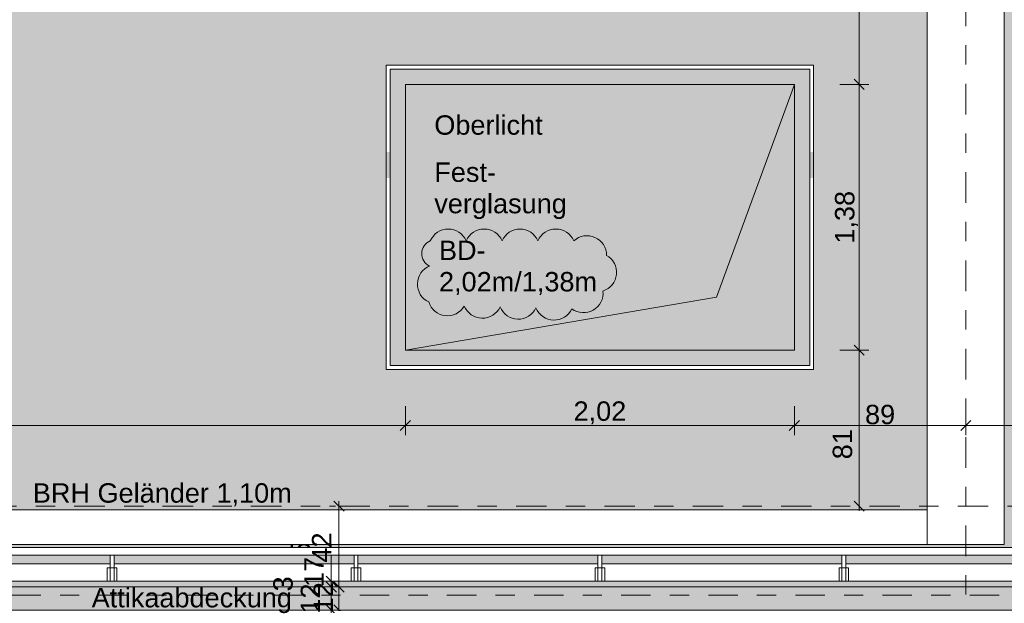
# Model space of a CAD drawing. Header units: metres. Extents: x -180 to 4, y -47 to 4.
# Tile 107 of 256: x -142.33 to -137.22, y -12.2 to -9.17. Entities that reach past the tile are written whole.
import ezdxf

# ---------------------------------------------------------------- set-up
doc = ezdxf.new("R2010")
doc.units = ezdxf.units.M
doc.header["$LTSCALE"] = 0.05
doc.header["$PDMODE"] = 1
doc.header["$PDSIZE"] = -2
for name, pattern in [('ISO-02 Strichlinie', [3.81, 3.048, -0.762]), ('ISO-10 Strichpunktlinie', [4.699, 3.048, -0.762, 0.127, -0.762]), ('Linienart-34', [4.233, 2.116, -2.117]), ('Linienart-53', [5.291531, 3.175, -1.058062, 0.352704, -0.705764])]:
    doc.linetypes.add(name, pattern=pattern)
doc.layers.get('0').update_dxf_attribs({"lineweight": 25})
for name, color, linetype, lineweight, true_color in [('30 -35 Decken- 11 Bodendurchbruch', 7, 'Continuous', 15, 0x599559), ('30 -36 Dächer- 3 Dachbeläge', 7, 'Continuous', 15, 0x9999ff), ('30 -36 Dächer- 4 Dachbekleidungen', 7, 'Continuous', 9, 0xccccff), ('70 -72 Beschriftung- 1 Beschriftung allgemein', 7, 'Continuous', 9, 0xff6633), ('70 -72 Beschriftung- 7 Detailverweise Linie', 7, 'Continuous', 9, 0x00dd00), ('70 -76 Bemaßung- 2 Allgemein', 7, 'Continuous', 5, 0x6666cc), ('70 -77 Revision- 2 Wolken', 7, 'Continuous', 18, 0x944cff), ('CW-Unsichtbar', 7, 'Continuous', 9, 0x599559)]:
    doc.layers.add(name, color=color, linetype=linetype, lineweight=lineweight, true_color=true_color)
for name, color, linetype, lineweight in [('40 -43 Lüftungsanlagen - Entrauchung', 7, 'Continuous', 9), ('60- 61 allgemeine Ausstattung- 4 Terrassen', 7, 'Continuous', 9), ('70 -71 Achsen- 1 Gebäudeachsen', 7, 'Linienart-53', 18), ('70 -72 Beschriftung-14 Schatten', 7, 'Continuous', 5), ('70 -73 Bauteildarst.- 2 verdeckt 0.15', 7, 'Linienart-34', 15), ('Keine', 7, 'Continuous', 9)]:
    doc.layers.add(name, color=color, linetype=linetype, lineweight=lineweight)
doc.styles.add('Arial', font='arial.ttf')
doc.dimstyles.new('k+k_klein', dxfattribs={"dimtxt": 0.075516, "dimasz": 0.05302, "dimexe": 0.05, "dimexo": 0.15, "dimgap": 0.005, "dimtad": 1, "dimdec": 3, "dimtxsty": 'Arial', "dimblk": 'VW_SLASH-2', "dimblk1": 'VW_SLASH-2', "dimblk2": 'VW_SLASH-2', "dimcen": 0, "dimdle": 0.025, "dimadec": 3, "dimazin": 0, "dimtfac": 0.75, "dimtdec": 3, "dimtix": 1, "dimtmove": 0, "dimatfit": 0, "dimldrblk": 'VW_FILLEDARROW', "dimfxl": 0.1, "dimfxlon": 1, "dimfrac": 2, "dimtolj": 1, "dimarcsym": 0})

# ---------------------------------------------------------------- blocks, each defined once
blk = doc.blocks.new('Gruppe-391')
at = {"color": 255, "linetype": 'Continuous', "lineweight": 9}
blk.add_wipeout([(-140.431, -9.407), (-138.211, -9.407), (-138.211, -10.987), (-140.431, -10.987)], dxfattribs=at).dxf.layer = '40 -43 Lüftungsanlagen - Entrauchung'
at = {"layer": '40 -43 Lüftungsanlagen - Entrauchung', "linetype": 'Continuous', "lineweight": 0}
blk.add_hatch(color=254, dxfattribs=at).paths.add_polyline_path([(-140.411, -9.427), (-138.231, -9.427), (-138.231, -10.967), (-140.411, -10.967)])
at = {"layer": '40 -43 Lüftungsanlagen - Entrauchung', "color": 7, "linetype": 'Continuous', "lineweight": 9, "flags": 128}
blk.add_lwpolyline([(-140.431, -9.407), (-138.211, -9.407), (-138.211, -10.987), (-140.431, -10.987)], close=True, dxfattribs=at)
at = {"layer": '40 -43 Lüftungsanlagen - Entrauchung', "color": 252, "true_color": 0x888888, "flags": 128}
blk.add_lwpolyline([(-140.411, -9.427), (-138.231, -9.427), (-138.231, -10.967), (-140.411, -10.967)], close=True, dxfattribs=at)
at = {"layer": '70 -73 Bauteildarst.- 2 verdeckt 0.15', "flags": 128}
blk.add_lwpolyline([(-140.331, -9.507), (-138.311, -9.507), (-138.311, -10.887), (-140.331, -10.887)], close=True, dxfattribs=at)
at = {"layer": '70 -72 Beschriftung- 1 Beschriftung allgemein', "insert": (-140.181, -9.6675), "char_height": 0.10069, "attachment_point": 1, "rotation": 359.9947, "line_spacing_factor": 0.970891, "style": 'Arial'}
blk.add_mtext('Oberlicht', dxfattribs=at)
at = {"layer": '70 -72 Beschriftung- 1 Beschriftung allgemein', "insert": (-140.181, -9.9125), "char_height": 0.10069, "attachment_point": 1, "line_spacing_factor": 0.970891, "style": 'Arial'}
blk.add_mtext('Fest-\\Pverglasung', dxfattribs=at)
blk = doc.blocks.new('Gruppe-936')
at = {"layer": '70 -72 Beschriftung- 1 Beschriftung allgemein', "insert": (-142.2659, -11.5784), "char_height": 0.100689, "attachment_point": 1, "line_spacing_factor": 0.970891, "style": 'Arial'}
blk.add_mtext('BRH Geländer 1,10m', dxfattribs=at)
blk = doc.blocks.new('VW_SLASH-2')
at = {"color": 0, "linetype": 'ByBlock', "lineweight": -2, "transparency": 16777216}
blk.add_line((0.472, 0), (-1, 0), dxfattribs=at)
at = {"color": 0, "lineweight": 5, "transparency": 16777216, "flags": 128}
blk.add_lwpolyline([(0.5, 0.5), (-0.5, -0.5)], dxfattribs=at)
blk = doc.blocks.new('*D1079')
at = {"layer": '70 -76 Bemaßung- 2 Allgemein', "color": 0, "lineweight": -2}
for p, q in [((-140.7162, -11.859), (-140.7162, -11.806)), ((-140.6162, -11.912), (-140.7662, -11.912)), ((-140.7162, -12.087), (-140.7162, -11.912)), ((-140.6162, -12.087), (-140.7662, -12.087)), ((-140.7162, -12.1401), (-140.7162, -12.1931))]:
    blk.add_line(p, q, dxfattribs=at)
at = {"layer": 'Defpoints', "color": 0}
for p in [(-140.7162, -11.912), (-140.1636, -11.912), (-140.142, -12.087)]:
    blk.add_point(p, dxfattribs=at)
at = {"layer": '70 -76 Bemaßung- 2 Allgemein', "color": 0, "lineweight": -2, "xscale": 0.05302001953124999, "yscale": 0.05302001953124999, "zscale": 0.05302001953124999}
for p, rotation in [((-140.7162, -11.912), 270), ((-140.7162, -12.087), 90)]:
    blk.add_blockref('VW_SLASH-2', p, dxfattribs=dict(at, rotation=rotation))
at = {"layer": '70 -76 Bemaßung- 2 Allgemein', "color": 0, "insert": (-140.841, -11.9995), "char_height": 0.100689, "attachment_point": 5, "rotation": 90, "style": 'Arial'}
blk.add_mtext('\\A1;17\\S5^ ;', dxfattribs=at)
blk = doc.blocks.new('VW_FILLEDARROW')
at = {"linetype": 'Continuous', "lineweight": 0, "transparency": 16777216}
blk.add_hatch(color=0, dxfattribs=at).paths.add_polyline_path([(-2.829, 0.758), (0, 0), (-2.829, -0.758)])
at = {"color": 0, "lineweight": 5, "transparency": 16777216, "flags": 128}
blk.add_lwpolyline([(-2.829, 0.758), (0, 0), (-2.829, -0.758)], close=True, dxfattribs=at)
blk = doc.blocks.new('*D1080')
at = {"layer": '70 -76 Bemaßung- 2 Allgemein', "color": 0, "lineweight": -2}
for p, q in [((-140.7162, -12.064), (-140.7162, -12.1401)), ((-140.6162, -12.087), (-140.7662, -12.087)), ((-140.6162, -12.117), (-140.7662, -12.117))]:
    blk.add_line(p, q, dxfattribs=at)
at = {"layer": 'Defpoints', "color": 0}
for p in [(-140.7162, -12.087), (-140.2521, -12.117), (-140.142, -12.087)]:
    blk.add_point(p, dxfattribs=at)
at = {"layer": '70 -76 Bemaßung- 2 Allgemein', "color": 0, "lineweight": -2, "xscale": 0.05302001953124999, "yscale": 0.05302001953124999, "zscale": 0.05302001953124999}
for p, rotation in [((-140.7162, -12.087), 90), ((-140.7162, -12.117), 270)]:
    blk.add_blockref('VW_SLASH-2', p, dxfattribs=dict(at, rotation=rotation))
at = {"layer": '70 -76 Bemaßung- 2 Allgemein', "color": 0, "insert": (-140.9661, -12.101), "char_height": 0.10069, "attachment_point": 5, "rotation": 90, "style": 'Arial'}
blk.add_mtext('\\A1;3', dxfattribs=at)
blk = doc.blocks.new('*D1081')
at = {"layer": '70 -76 Bemaßung- 2 Allgemein', "color": 0, "lineweight": -2}
for p, q in [((-140.7162, -12.064), (-140.7162, -12.011)), ((-140.6162, -12.117), (-140.7662, -12.117)), ((-140.7162, -12.237), (-140.7162, -12.117)), ((-140.6162, -12.237), (-140.7662, -12.237)), ((-140.7162, -12.2901), (-140.7162, -12.3431))]:
    blk.add_line(p, q, dxfattribs=at)
at = {"layer": 'Defpoints', "color": 0}
for p in [(-140.7162, -12.117), (-140.2521, -12.117), (-140.2114, -12.237)]:
    blk.add_point(p, dxfattribs=at)
at = {"layer": '70 -76 Bemaßung- 2 Allgemein', "color": 0, "lineweight": -2, "xscale": 0.05302001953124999, "yscale": 0.05302001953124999, "zscale": 0.05302001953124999}
for p, rotation in [((-140.7162, -12.117), 270), ((-140.7162, -12.237), 90)]:
    blk.add_blockref('VW_SLASH-2', p, dxfattribs=dict(at, rotation=rotation))
at = {"layer": '70 -76 Bemaßung- 2 Allgemein', "color": 0, "insert": (-140.8242, -12.177), "char_height": 0.10069, "attachment_point": 5, "rotation": 90, "style": 'Arial'}
blk.add_mtext('\\A1;12', dxfattribs=at)
blk = doc.blocks.new('Gruppe-1186')
at = {"color": 255}
blk.add_wipeout([(-141.8443, -12.017), (-141.8443, -12.087), (-141.8643, -12.087), (-141.8643, -12.017)], dxfattribs=at).dxf.layer = '30 -36 Dächer- 4 Dachbekleidungen'
at = {"layer": '30 -36 Dächer- 4 Dachbekleidungen', "flags": 128}
for points in [[(-141.8643, -12.017), (-141.8793, -12.017), (-141.8793, -12.087), (-141.8643, -12.087)], [(-141.8443, -12.017), (-141.8443, -12.087), (-141.8643, -12.087), (-141.8643, -12.017)], [(-141.8443, -12.017), (-141.8293, -12.017), (-141.8293, -12.087), (-141.8443, -12.087)]]:
    blk.add_lwpolyline(points, dxfattribs=at)
at = {"color": 255}
blk.add_wipeout([(-141.8443, -12.017), (-141.8443, -11.937), (-141.8643, -11.937), (-141.8643, -12.017)], dxfattribs=at).dxf.layer = '30 -36 Dächer- 4 Dachbekleidungen'
at = {"layer": '30 -36 Dächer- 4 Dachbekleidungen', "flags": 128}
blk.add_lwpolyline([(-141.8443, -12.017), (-141.8443, -11.937), (-141.8643, -11.937), (-141.8643, -12.017)], close=True, dxfattribs=at)
blk = doc.blocks.new('Gruppe-1187')
at = {"color": 255}
blk.add_wipeout([(-140.5777, -12.017), (-140.5777, -12.087), (-140.5977, -12.087), (-140.5977, -12.017)], dxfattribs=at).dxf.layer = '30 -36 Dächer- 4 Dachbekleidungen'
at = {"layer": '30 -36 Dächer- 4 Dachbekleidungen', "flags": 128}
for points in [[(-140.5977, -12.017), (-140.6127, -12.017), (-140.6127, -12.087), (-140.5977, -12.087)], [(-140.5777, -12.017), (-140.5777, -12.087), (-140.5977, -12.087), (-140.5977, -12.017)], [(-140.5777, -12.017), (-140.5627, -12.017), (-140.5627, -12.087), (-140.5777, -12.087)]]:
    blk.add_lwpolyline(points, dxfattribs=at)
at = {"color": 255}
blk.add_wipeout([(-140.5777, -12.017), (-140.5777, -11.937), (-140.5977, -11.937), (-140.5977, -12.017)], dxfattribs=at).dxf.layer = '30 -36 Dächer- 4 Dachbekleidungen'
at = {"layer": '30 -36 Dächer- 4 Dachbekleidungen', "flags": 128}
blk.add_lwpolyline([(-140.5777, -12.017), (-140.5777, -11.937), (-140.5977, -11.937), (-140.5977, -12.017)], close=True, dxfattribs=at)
blk = doc.blocks.new('Gruppe-1188')
at = {"color": 255}
blk.add_wipeout([(-139.311, -12.017), (-139.311, -12.087), (-139.331, -12.087), (-139.331, -12.017)], dxfattribs=at).dxf.layer = '30 -36 Dächer- 4 Dachbekleidungen'
at = {"layer": '30 -36 Dächer- 4 Dachbekleidungen', "flags": 128}
for points in [[(-139.331, -12.017), (-139.346, -12.017), (-139.346, -12.087), (-139.331, -12.087)], [(-139.311, -12.017), (-139.311, -12.087), (-139.331, -12.087), (-139.331, -12.017)], [(-139.311, -12.017), (-139.296, -12.017), (-139.296, -12.087), (-139.311, -12.087)]]:
    blk.add_lwpolyline(points, dxfattribs=at)
at = {"color": 255}
blk.add_wipeout([(-139.311, -12.017), (-139.311, -11.937), (-139.331, -11.937), (-139.331, -12.017)], dxfattribs=at).dxf.layer = '30 -36 Dächer- 4 Dachbekleidungen'
at = {"layer": '30 -36 Dächer- 4 Dachbekleidungen', "flags": 128}
blk.add_lwpolyline([(-139.311, -12.017), (-139.311, -11.937), (-139.331, -11.937), (-139.331, -12.017)], close=True, dxfattribs=at)
blk = doc.blocks.new('Gruppe-1189')
at = {"color": 255}
blk.add_wipeout([(-138.0443, -12.017), (-138.0443, -12.087), (-138.0643, -12.087), (-138.0643, -12.017)], dxfattribs=at).dxf.layer = '30 -36 Dächer- 4 Dachbekleidungen'
at = {"layer": '30 -36 Dächer- 4 Dachbekleidungen', "flags": 128}
for points in [[(-138.0643, -12.017), (-138.0793, -12.017), (-138.0793, -12.087), (-138.0643, -12.087)], [(-138.0443, -12.017), (-138.0443, -12.087), (-138.0643, -12.087), (-138.0643, -12.017)], [(-138.0443, -12.017), (-138.0293, -12.017), (-138.0293, -12.087), (-138.0443, -12.087)]]:
    blk.add_lwpolyline(points, dxfattribs=at)
at = {"color": 255}
blk.add_wipeout([(-138.0443, -12.017), (-138.0443, -11.937), (-138.0643, -11.937), (-138.0643, -12.017)], dxfattribs=at).dxf.layer = '30 -36 Dächer- 4 Dachbekleidungen'
at = {"layer": '30 -36 Dächer- 4 Dachbekleidungen', "flags": 128}
blk.add_lwpolyline([(-138.0443, -12.017), (-138.0443, -11.937), (-138.0643, -11.937), (-138.0643, -12.017)], close=True, dxfattribs=at)
blk = doc.blocks.new('Gruppe-1353')
at = {"layer": '30 -35 Decken- 11 Bodendurchbruch', "linetype": 'Continuous', "lineweight": 0}
blk.add_hatch(color=85, dxfattribs=at).paths.add_polyline_path([(-1.01, -0.69), (1.01, -0.69), (1.01, 0.69), (0.606, -0.414)])
at = {"layer": '30 -35 Decken- 11 Bodendurchbruch', "flags": 128}
blk.add_lwpolyline([(-1.01, -0.69), (1.01, -0.69), (1.01, 0.69), (0.606, -0.414)], close=True, dxfattribs=at)
blk = doc.blocks.new('Gruppe-1354')
at = {"layer": '30 -35 Decken- 11 Bodendurchbruch', "flags": 128}
blk.add_lwpolyline([(-1.01, -0.69), (-1.01, 0.69), (1.01, 0.69), (0.606, -0.414)], close=True, dxfattribs=at)
blk = doc.blocks.new('Gruppe-1355')
at = {"layer": '30 -35 Decken- 11 Bodendurchbruch', "insert": (-0.8358, -0.4036), "char_height": 0.100689, "attachment_point": 7, "line_spacing_factor": 0.970891, "style": 'Arial'}
blk.add_mtext('BD- \\P2,02m/1,38m', dxfattribs=at)
blk = doc.blocks.new('Gruppe-1356')
at = {"layer": '30 -35 Decken- 11 Bodendurchbruch'}
for name in ['Gruppe-1353', 'Gruppe-1354']:
    blk.add_blockref(name, (0, 0), dxfattribs=at)
at = {"layer": '30 -35 Decken- 11 Bodendurchbruch', "color": 7, "transparency": 33554687}
blk.add_blockref('Gruppe-1355', (0, 0), dxfattribs=at)
blk = doc.blocks.new('Schlitze Durchbr (2D)-25')
at = {"layer": 'CW-Unsichtbar', "linetype": 'Continuous', "lineweight": 5, "transparency": 33554687}
for p in [(-1.01, 0), (1.01, 0)]:
    blk.add_point(p, dxfattribs=at)
at = {"layer": '30 -35 Decken- 11 Bodendurchbruch', "color": 7, "transparency": 33554687}
blk.add_blockref('Gruppe-1356', (0, 0), dxfattribs=at)
at = {"layer": '30 -35 Decken- 11 Bodendurchbruch', "color": 0, "flags": 1}
for tag in ['prm0_value', 'prm1_value', 'prm2_value', 'prm3_value', 'prm4_value', 'prm5_value', 'prm6_value', 'prm7_value', 'IFC_UUID', 'instanceID', 'prm0_name', 'prm0_type', 'prm1_name', 'prm1_type', 'prm2_name', 'prm2_type', 'prm3_name', 'prm3_type', 'prm4_name', 'prm4_type', 'prm5_name', 'prm5_type', 'prm6_name', 'prm6_type', 'prm7_name', 'prm7_type']:
    blk.add_attdef(tag, (-140.331, -10.887), '', height=0.00018, dxfattribs=at)
blk = doc.blocks.new('Änderungswolke-27')
at = {"layer": '70 -77 Revision- 2 Wolken', "transparency": 33554687, "flags": 128}
blk.add_lwpolyline([(-1.25, 0.3775, -0.298217), (-1.1569, 0.4385, -0.298217), (-1.0638, 0.3775, -0.298217), (-0.9706, 0.4385, -0.298217), (-0.8775, 0.3775, -0.298217), (-0.7844, 0.4385, -0.298217), (-0.6913, 0.3775, -0.298217), (-0.5982, 0.4385, -0.298217), (-0.5051, 0.3775, -0.298217), (-0.3952, 0.3956, -0.298217), (-0.3347, 0.3022, -0.298217), (-0.2834, 0.2035, -0.298217), (-0.3534, 0.1169, -0.298217), (-0.4041, 0.0178, -0.298217), (-0.5151, 0.0246, -0.298217), (-0.6098, -0.0339, -0.298217), (-0.7013, 0.0294, -0.298217), (-0.796, -0.0291, -0.298217), (-0.8875, 0.0342, -0.298217), (-0.9822, -0.0243, -0.298217), (-1.0737, 0.039, -0.298217), (-1.1732, -0.0107, -0.298217), (-1.2586, 0.0606, -0.298217), (-1.317, 0.1554, -0.298217), (-1.2536, 0.2468, -0.298217), (-1.2946, 0.3133, -0.298217), (-1.25, 0.3775)], format="xyb", close=True, dxfattribs=at)
blk = doc.blocks.new('Gruppe-1438')
at = {"layer": '70 -72 Beschriftung-14 Schatten', "linetype": 'Continuous', "lineweight": 0, "transparency": 33554495}
h = blk.add_hatch(color=7, dxfattribs=at)
h.paths.add_polyline_path([(-99.3181, -9.9923), (-99.7998, -11.277), (-99.381, -11.277), (-99.381, -11.1), (-83.518, -11.1), (-83.518, -8.7228), (-97.7878, -8.7228), (-97.4287, -7.9275), (-97.4287, 0.15), (-97.9487, 0.15), (-97.9487, -7.7933), (-105.0287, -7.7933), (-105.0287, 0.15), (-105.5487, 0.15), (-105.5487, -7.7933), (-112.6287, -7.7933), (-112.6287, 0.15), (-113.1487, 0.15), (-113.1487, -7.7933), (-120.2287, -7.7933), (-120.2287, 0.15), (-120.7487, 0.15), (-120.7487, -7.7933), (-127.8287, -7.7933), (-127.8287, 0.15), (-128.3487, 0.15), (-128.3487, -7.7933), (-135.4287, -7.7933), (-135.4287, 0.15), (-135.9487, 0.15), (-135.9487, -7.7933), (-143.0287, -7.7933), (-143.0287, 0.15), (-143.5487, 0.15), (-143.5487, -7.7933), (-150.6287, -7.7933), (-150.6287, 0.15), (-151.1487, 0.15), (-151.1487, -7.7933), (-158.2287, -7.7933), (-158.2287, 0.15), (-158.7487, 0.15), (-158.7487, -0.087), (-159.801, -0.087), (-159.801, -9.1985), (-166.4632, -9.1985), (-166.4632, -0.057), (-166.9832, -0.057), (-166.9832, -9.1985), (-174.0632, -9.1985), (-174.0632, -0.027), (-174.5832, -0.027), (-174.5832, -9.1985), (-175.221, -10.6111), (-175.221, -11.897), (-174.0632, -9.3327), (-167.0438, -9.3327), (-167.621, -10.6111), (-167.621, -11.897), (-166.4632, -9.3327), (-159.801, -9.3327), (-159.801, -10.1239), (-160.021, -10.6111), (-160.021, -11.897), (-159.831, -11.4762), (-159.831, -12.1155), (-158.8723, -9.9923), (-152.1416, -9.9923), (-152.421, -10.6111), (-152.421, -11.897), (-151.561, -9.9923), (-144.5416, -9.9923), (-144.821, -10.6111), (-144.821, -11.897), (-143.961, -9.9923), (-136.9416, -9.9923), (-137.221, -10.6111), (-137.221, -11.897), (-136.361, -9.9923), (-129.3416, -9.9923), (-129.621, -10.6111), (-129.621, -11.897), (-128.761, -9.9923), (-121.7416, -9.9923), (-122.021, -10.6111), (-122.021, -11.897), (-121.161, -9.9923), (-114.1416, -9.9923), (-114.421, -10.6111), (-114.421, -11.897), (-113.561, -9.9923), (-106.5416, -9.9923), (-106.821, -10.6111), (-106.821, -11.897), (-105.961, -9.9923)])
h.paths.add_polyline_path([(-151.2093, -7.9275), (-152.081, -9.8581), (-158.8117, -9.8581), (-158.7093, -9.6311), (-158.7093, -8.9919), (-158.2287, -7.9275)])
h.paths.add_polyline_path([(-99.2677, -9.8581), (-105.9004, -9.8581), (-105.0287, -7.9275), (-98.0093, -7.9275), (-98.3684, -8.7228), (-98.8421, -8.7228)])
h.paths.add_polyline_path([(-112.6287, -7.9275), (-105.6093, -7.9275), (-106.481, -9.8581), (-113.5004, -9.8581)])
h.paths.add_polyline_path([(-120.2287, -7.9275), (-113.2093, -7.9275), (-114.081, -9.8581), (-121.1004, -9.8581)])
h.paths.add_polyline_path([(-127.8287, -7.9275), (-120.8093, -7.9275), (-121.681, -9.8581), (-128.7004, -9.8581)])
h.paths.add_polyline_path([(-135.4287, -7.9275), (-128.4093, -7.9275), (-129.281, -9.8581), (-136.3004, -9.8581)])
h.paths.add_polyline_path([(-143.0287, -7.9275), (-136.0093, -7.9275), (-136.881, -9.8581), (-143.9004, -9.8581)])
h.paths.add_polyline_path([(-150.6287, -7.9275), (-143.6093, -7.9275), (-144.481, -9.8581), (-151.5004, -9.8581)])
at = {"color": 255, "lineweight": 9}
blk.add_wipeout([(-137.621, -0.247), (-137.221, -0.247), (-137.221, -11.897), (-137.621, -11.897)], dxfattribs=at).dxf.layer = '60- 61 allgemeine Ausstattung- 4 Terrassen'
at = {"layer": '60- 61 allgemeine Ausstattung- 4 Terrassen', "lineweight": 9, "flags": 128}
blk.add_lwpolyline([(-137.621, -0.247), (-137.221, -0.247), (-137.221, -11.897), (-137.621, -11.897)], close=True, dxfattribs=at)
at = {"color": 255, "lineweight": 9}
blk.add_wipeout([(-144.821, -11.717), (-137.621, -11.717), (-137.621, -11.897), (-144.821, -11.897)], dxfattribs=at).dxf.layer = '60- 61 allgemeine Ausstattung- 4 Terrassen'
at = {"layer": '60- 61 allgemeine Ausstattung- 4 Terrassen', "lineweight": 9, "flags": 128}
blk.add_lwpolyline([(-144.821, -11.717), (-137.621, -11.717), (-137.621, -11.897), (-144.821, -11.897)], close=True, dxfattribs=at)
blk = doc.blocks.new('*D2344')
at = {"layer": '70 -76 Bemaßung- 2 Allgemein', "color": 0, "lineweight": -2}
for p, q in [((-138.075, -0.447), (-137.925, -0.447)), ((-137.975, -9.454), (-137.975, -0.5001)), ((-138.075, -9.507), (-137.925, -9.507))]:
    blk.add_line(p, q, dxfattribs=at)
at = {"layer": 'Defpoints', "color": 0}
for p in [(-138.551, -0.447), (-137.975, -0.447), (-138.311, -9.507)]:
    blk.add_point(p, dxfattribs=at)
at = {"layer": '70 -76 Bemaßung- 2 Allgemein', "color": 0, "lineweight": -2, "xscale": 0.05302001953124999, "yscale": 0.05302001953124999, "zscale": 0.05302001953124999}
for p, rotation in [((-137.975, -0.447), 90), ((-137.975, -9.507), 270)]:
    blk.add_blockref('VW_SLASH-2', p, dxfattribs=dict(at, rotation=rotation))
at = {"layer": '70 -76 Bemaßung- 2 Allgemein', "color": 0, "insert": (-138.0405, -4.977), "char_height": 0.10069, "attachment_point": 5, "rotation": 90, "style": 'Arial'}
blk.add_mtext('\\A1;9,06', dxfattribs=at)
blk = doc.blocks.new('*D2345')
at = {"layer": '70 -76 Bemaßung- 2 Allgemein', "color": 0, "lineweight": -2}
for p, q in [((-138.075, -9.507), (-137.925, -9.507)), ((-137.975, -10.834), (-137.975, -9.5601)), ((-138.075, -10.887), (-137.925, -10.887))]:
    blk.add_line(p, q, dxfattribs=at)
at = {"layer": 'Defpoints', "color": 0}
for p in [(-138.311, -9.507), (-137.975, -9.507), (-138.551, -10.887)]:
    blk.add_point(p, dxfattribs=at)
at = {"layer": '70 -76 Bemaßung- 2 Allgemein', "color": 0, "lineweight": -2, "xscale": 0.05302001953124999, "yscale": 0.05302001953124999, "zscale": 0.05302001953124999}
for p, rotation in [((-137.975, -9.507), 90), ((-137.975, -10.887), 270)]:
    blk.add_blockref('VW_SLASH-2', p, dxfattribs=dict(at, rotation=rotation))
at = {"layer": '70 -76 Bemaßung- 2 Allgemein', "color": 0, "insert": (-138.0405, -10.197), "char_height": 0.10069, "attachment_point": 5, "rotation": 90, "style": 'Arial'}
blk.add_mtext('\\A1;1,38', dxfattribs=at)
blk = doc.blocks.new('*D2346')
at = {"layer": '70 -76 Bemaßung- 2 Allgemein', "color": 0, "lineweight": -2}
for p, q in [((-138.075, -10.887), (-137.925, -10.887)), ((-137.975, -11.644), (-137.975, -10.9401)), ((-138.0464, -11.697), (-138.025, -11.697))]:
    blk.add_line(p, q, dxfattribs=at)
at = {"layer": 'Defpoints', "color": 0}
for p in [(-138.551, -10.887), (-137.975, -10.887), (-137.8964, -11.697)]:
    blk.add_point(p, dxfattribs=at)
at = {"layer": '70 -76 Bemaßung- 2 Allgemein', "color": 0, "lineweight": -2, "xscale": 0.05302001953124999, "yscale": 0.05302001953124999, "zscale": 0.05302001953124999}
for p, rotation in [((-137.975, -10.887), 90), ((-137.975, -11.697), 270)]:
    blk.add_blockref('VW_SLASH-2', p, dxfattribs=dict(at, rotation=rotation))
at = {"layer": '70 -76 Bemaßung- 2 Allgemein', "color": 0, "insert": (-138.061, -11.3756), "char_height": 0.10069, "attachment_point": 5, "rotation": 90, "style": 'Arial'}
blk.add_mtext('\\A1;81', dxfattribs=at)
blk = doc.blocks.new('*D2470')
at = {"layer": '70 -76 Bemaßung- 2 Allgemein', "color": 0, "lineweight": -2}
for p, q in [((-153.511, -11.1784), (-153.511, -11.3284)), ((-140.331, -11.1784), (-140.331, -11.3284)), ((-140.384, -11.2784), (-153.458, -11.2784))]:
    blk.add_line(p, q, dxfattribs=at)
at = {"layer": 'Defpoints', "color": 0}
for p in [(-153.511, -10.887), (-140.331, -10.887), (-153.511, -11.2784)]:
    blk.add_point(p, dxfattribs=at)
at = {"layer": '70 -76 Bemaßung- 2 Allgemein', "color": 0, "lineweight": -2, "xscale": 0.05302001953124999, "yscale": 0.05302001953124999, "zscale": 0.05302001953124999, "rotation": 180}
blk.add_blockref('VW_SLASH-2', (-153.511, -11.2784), dxfattribs=at)
at = {"layer": '70 -76 Bemaßung- 2 Allgemein', "color": 0, "lineweight": -2, "xscale": 0.05302001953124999, "yscale": 0.05302001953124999, "zscale": 0.05302001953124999}
blk.add_blockref('VW_SLASH-2', (-140.331, -11.2784), dxfattribs=at)
at = {"layer": '70 -76 Bemaßung- 2 Allgemein', "color": 0, "insert": (-146.921, -11.2129), "char_height": 0.10069, "attachment_point": 5, "style": 'Arial'}
blk.add_mtext('\\A1;13,18', dxfattribs=at)
blk = doc.blocks.new('*D2471')
at = {"layer": '70 -76 Bemaßung- 2 Allgemein', "color": 0, "lineweight": -2}
for p, q in [((-140.331, -11.1784), (-140.331, -11.3284)), ((-138.311, -11.1784), (-138.311, -11.3284)), ((-138.364, -11.2784), (-140.278, -11.2784))]:
    blk.add_line(p, q, dxfattribs=at)
at = {"layer": 'Defpoints', "color": 0}
for p in [(-140.331, -10.887), (-138.311, -10.887), (-140.331, -11.2784)]:
    blk.add_point(p, dxfattribs=at)
at = {"layer": '70 -76 Bemaßung- 2 Allgemein', "color": 0, "lineweight": -2, "xscale": 0.05302001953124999, "yscale": 0.05302001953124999, "zscale": 0.05302001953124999, "rotation": 180}
blk.add_blockref('VW_SLASH-2', (-140.331, -11.2784), dxfattribs=at)
at = {"layer": '70 -76 Bemaßung- 2 Allgemein', "color": 0, "lineweight": -2, "xscale": 0.05302001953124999, "yscale": 0.05302001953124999, "zscale": 0.05302001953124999}
blk.add_blockref('VW_SLASH-2', (-138.311, -11.2784), dxfattribs=at)
at = {"layer": '70 -76 Bemaßung- 2 Allgemein', "color": 0, "insert": (-139.321, -11.2129), "char_height": 0.10069, "attachment_point": 5, "style": 'Arial'}
blk.add_mtext('\\A1;2,02', dxfattribs=at)
blk = doc.blocks.new('*D2472')
at = {"layer": '70 -76 Bemaßung- 2 Allgemein', "color": 0, "lineweight": -2}
for p, q in [((-138.311, -11.1784), (-138.311, -11.3284)), ((-137.421, -11.1784), (-137.421, -11.3284)), ((-137.474, -11.2784), (-138.258, -11.2784))]:
    blk.add_line(p, q, dxfattribs=at)
at = {"layer": 'Defpoints', "color": 0}
for p in [(-137.421, -10.7891), (-138.311, -10.887), (-138.311, -11.2784)]:
    blk.add_point(p, dxfattribs=at)
at = {"layer": '70 -76 Bemaßung- 2 Allgemein', "color": 0, "lineweight": -2, "xscale": 0.05302001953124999, "yscale": 0.05302001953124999, "zscale": 0.05302001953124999, "rotation": 180}
blk.add_blockref('VW_SLASH-2', (-138.311, -11.2784), dxfattribs=at)
at = {"layer": '70 -76 Bemaßung- 2 Allgemein', "color": 0, "lineweight": -2, "xscale": 0.05302001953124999, "yscale": 0.05302001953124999, "zscale": 0.05302001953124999}
blk.add_blockref('VW_SLASH-2', (-137.421, -11.2784), dxfattribs=at)
at = {"layer": '70 -76 Bemaßung- 2 Allgemein', "color": 0, "insert": (-137.866, -11.222), "char_height": 0.10069, "attachment_point": 5, "style": 'Arial'}
blk.add_mtext('\\A1;89', dxfattribs=at)
blk = doc.blocks.new('*D2473')
at = {"layer": '70 -76 Bemaßung- 2 Allgemein', "color": 0, "lineweight": -2}
for p, q in [((-137.421, -11.1784), (-137.421, -11.3284)), ((-125.131, -11.1784), (-125.131, -11.3284)), ((-125.184, -11.2784), (-137.368, -11.2784))]:
    blk.add_line(p, q, dxfattribs=at)
at = {"layer": 'Defpoints', "color": 0}
for p in [(-137.421, -10.7891), (-125.131, -10.887), (-137.421, -11.2784)]:
    blk.add_point(p, dxfattribs=at)
at = {"layer": '70 -76 Bemaßung- 2 Allgemein', "color": 0, "lineweight": -2, "xscale": 0.05302001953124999, "yscale": 0.05302001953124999, "zscale": 0.05302001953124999, "rotation": 180}
blk.add_blockref('VW_SLASH-2', (-137.421, -11.2784), dxfattribs=at)
at = {"layer": '70 -76 Bemaßung- 2 Allgemein', "color": 0, "lineweight": -2, "xscale": 0.05302001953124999, "yscale": 0.05302001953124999, "zscale": 0.05302001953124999}
blk.add_blockref('VW_SLASH-2', (-125.131, -11.2784), dxfattribs=at)
at = {"layer": '70 -76 Bemaßung- 2 Allgemein', "color": 0, "insert": (-131.276, -11.2129), "char_height": 0.10069, "attachment_point": 5, "style": 'Arial'}
blk.add_mtext('\\A1;12,29', dxfattribs=at)
blk = doc.blocks.new('*D2709')
at = {"layer": '70 -76 Bemaßung- 2 Allgemein', "color": 0, "lineweight": -2}
for p, q in [((-140.6939, -11.697), (-140.7261, -11.697)), ((-140.6761, -12.064), (-140.6761, -11.7501)), ((-140.5442, -12.117), (-140.6261, -12.117))]:
    blk.add_line(p, q, dxfattribs=at)
at = {"layer": 'Defpoints', "color": 0}
for p in [(-140.6761, -11.697), (-140.5439, -11.697), (-140.6942, -12.117)]:
    blk.add_point(p, dxfattribs=at)
at = {"layer": '70 -76 Bemaßung- 2 Allgemein', "color": 0, "lineweight": -2, "xscale": 0.05302001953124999, "yscale": 0.05302001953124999, "zscale": 0.05302001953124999}
for p, rotation in [((-140.6761, -11.697), 90), ((-140.6761, -12.117), 270)]:
    blk.add_blockref('VW_SLASH-2', p, dxfattribs=dict(at, rotation=rotation))
at = {"layer": '70 -76 Bemaßung- 2 Allgemein', "color": 0, "insert": (-140.7661, -11.912), "char_height": 0.10069, "attachment_point": 5, "rotation": 90, "style": 'Arial'}
blk.add_mtext('\\A1;42', dxfattribs=at)
blk = doc.blocks.new('*D2710')
at = {"layer": '70 -76 Bemaßung- 2 Allgemein', "color": 0, "lineweight": -2}
for p, q in [((-140.5442, -12.117), (-140.6261, -12.117)), ((-140.6761, -12.184), (-140.6761, -12.1701)), ((-140.6163, -12.237), (-140.6261, -12.237))]:
    blk.add_line(p, q, dxfattribs=at)
at = {"layer": 'Defpoints', "color": 0}
for p in [(-140.6942, -12.117), (-140.6761, -12.117), (-140.7663, -12.237)]:
    blk.add_point(p, dxfattribs=at)
at = {"layer": '70 -76 Bemaßung- 2 Allgemein', "color": 0, "lineweight": -2, "xscale": 0.05302001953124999, "yscale": 0.05302001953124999, "zscale": 0.05302001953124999}
for p, rotation in [((-140.6761, -12.117), 90), ((-140.6761, -12.237), 270)]:
    blk.add_blockref('VW_SLASH-2', p, dxfattribs=dict(at, rotation=rotation))
at = {"layer": '70 -76 Bemaßung- 2 Allgemein', "color": 0, "insert": (-140.7577, -12.17), "char_height": 0.10069, "attachment_point": 5, "rotation": 90, "style": 'Arial'}
blk.add_mtext('\\A1;12', dxfattribs=at)
blk = doc.blocks.new('*D2711')
at = {"layer": '70 -76 Bemaßung- 2 Allgemein', "color": 0, "lineweight": -2}
for p, q in [((-140.6163, -12.237), (-140.6261, -12.237)), ((-140.6761, -12.664), (-140.6761, -12.2901)), ((-140.6163, -12.717), (-140.6261, -12.717))]:
    blk.add_line(p, q, dxfattribs=at)
at = {"layer": 'Defpoints', "color": 0}
for p in [(-140.7663, -12.237), (-140.6761, -12.237), (-140.7663, -12.717)]:
    blk.add_point(p, dxfattribs=at)
at = {"layer": '70 -76 Bemaßung- 2 Allgemein', "color": 0, "lineweight": -2, "xscale": 0.05302001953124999, "yscale": 0.05302001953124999, "zscale": 0.05302001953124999}
for p, rotation in [((-140.6761, -12.237), 90), ((-140.6761, -12.717), 270)]:
    blk.add_blockref('VW_SLASH-2', p, dxfattribs=dict(at, rotation=rotation))
at = {"layer": '70 -76 Bemaßung- 2 Allgemein', "color": 0, "insert": (-140.7325, -12.477), "char_height": 0.10069, "attachment_point": 5, "rotation": 90, "style": 'Arial'}
blk.add_mtext('\\A1;48', dxfattribs=at)
blk = doc.blocks.new('_Achsen (3D)')
at = {"layer": '70 -71 Achsen- 1 Gebäudeachsen', "transparency": 33554687}
for p, q in [((-137.421, 3.8), (-137.421, -46.172)), ((-179.668, -11.697), (3.826, -11.697))]:
    blk.add_line(p, q, dxfattribs=at)
blk = doc.blocks.new('Gruppe-1384')
at = {"color": 255, "linetype": 'ISO-02 Strichlinie', "lineweight": 5, "transparency": 33554483}
blk.add_wipeout([(-129.82059596, -0.94704198), (-129.82059596, -11.49704198), (-130.02099996, -11.49704198), (-130.02099996, -11.89704198), (-129.82059596, -11.89704198), (-129.82059596, -12.11704198), (-137.42059596, -12.11704198), (-137.42059596, -11.89704198), (-137.22099996, -11.89704198), (-137.22099996, -11.49704198), (-137.42059596, -11.49704198), (-137.42059596, -0.94704198)], dxfattribs=at).dxf.layer = '60- 61 allgemeine Ausstattung- 4 Terrassen'
blk.add_wipeout([(-137.42059596, -0.94704198), (-137.42059596, -11.49704198), (-137.62099996, -11.49704198), (-137.62099996, -11.89704198), (-137.42059596, -11.89704198), (-137.42059596, -12.11704198), (-145.02059596, -12.11704198), (-145.02059596, -11.89704198), (-144.82099996, -11.89704198), (-144.82099996, -11.49704198), (-145.02059596, -11.49704198), (-145.02059596, -0.94704198)], dxfattribs=at).dxf.layer = '60- 61 allgemeine Ausstattung- 4 Terrassen'
at = {"layer": '30 -36 Dächer- 3 Dachbeläge', "linetype": 'Continuous', "lineweight": 0}
blk.add_hatch(color=254, dxfattribs=at).paths.add_polyline_path([(-100.01799996, -12.23704198), (-100.01799996, -12.11704198), (-160.12099996, -12.11704198), (-160.12099996, -31.45204198), (-161.04799996, -31.45204198), (-161.04799996, -31.61704198), (-160.09099996, -31.61704198), (-160.09099996, -39.25704198), (-159.93099996, -39.25704198), (-159.93099996, -12.23704198)])
at = {"layer": '60- 61 allgemeine Ausstattung- 4 Terrassen', "linetype": 'Continuous', "lineweight": 9, "transparency": 33554483}
h = blk.add_hatch(dxfattribs=at)
h.set_pattern_fill('Sand 1 sehr fein SRF', style=0, pattern_type=2)
h.set_pattern_definition([(-22, (-129.5485, -6.532042), (-0.018555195, 0.04226461), [0.000625, -0.061875]), (14, (-129.540251, -6.554718), (-0.037110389, -0.027832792), [0.000625, -0.030625]), (-3.77456, (-129.599014, -6.56915), (-0.01958604, 0.06597403), [0.00028186, -0.09367194]), (-68, (-129.42892, -6.50524), (0.1926424, 0.04408), [0.00028125, -0.09346875]), (96, (-129.562934, -6.596983), (-0.036105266, -0.06319548), [0.0005625, -0.0931875]), (132, (-129.5351, -6.57328), (0.040202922, 0.004123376), [0.0003125, -0.0621875]), (-17, (-129.567055, -6.55678), (0.0930531, 0.02892868), [0.000625, -0.061875]), (-145, (-129.5619, -6.551625), (0.06266964, -0.04009224), [0.000625, -0.061875]), (-137, (-129.57633, -6.548533), (0.0494443, -0.02123569), [0.000625, -0.061875])])
h.paths.add_polyline_path([(-99.84099996, -11.27704198), (-99.35099996, -11.27704198), (-99.35099996, -11.10004198), (-99.54599996, -11.10004198), (-99.54599996, -8.69704198), (-101.84599996, -8.69704198), (-101.84599996, -2.69704198), (-99.54599996, -2.69704198), (-99.54599996, -0.94704198), (-159.62399996, -0.94704198), (-159.62399996, -2.69704198), (-155.87399996, -2.69704198), (-155.87399996, -8.69704198), (-159.62399996, -8.69704198), (-159.62399996, -11.62704198), (-159.80099996, -11.62704198), (-159.80099996, -12.11704198), (-100.01799996, -12.11704198), (-100.01799996, -11.76704198), (-99.84099996, -11.76704198)])
h.paths.add_polyline_path([(-152.82099996, -11.49704198), (-152.42099996, -11.49704198), (-152.42099996, -11.89704198), (-152.82099996, -11.89704198)])
h.paths.add_polyline_path([(-107.22099996, -11.49704198), (-106.82099996, -11.49704198), (-106.82099996, -11.89704198), (-107.22099996, -11.89704198)])
h.paths.add_polyline_path([(-114.82099996, -11.49704198), (-114.42099996, -11.49704198), (-114.42099996, -11.89704198), (-114.82099996, -11.89704198)])
h.paths.add_polyline_path([(-122.42099996, -11.49704198), (-122.02099996, -11.49704198), (-122.02099996, -11.89704198), (-122.42099996, -11.89704198)])
h.paths.add_polyline_path([(-130.02099996, -11.49704198), (-129.62099996, -11.49704198), (-129.62099996, -11.89704198), (-130.02099996, -11.89704198)])
h.paths.add_polyline_path([(-137.62099996, -11.49704198), (-137.22099996, -11.49704198), (-137.22099996, -11.89704198), (-137.62099996, -11.89704198)])
h.paths.add_polyline_path([(-145.22099996, -11.49704198), (-144.82099996, -11.49704198), (-144.82099996, -11.89704198), (-145.22099996, -11.89704198)])
at = {"layer": '30 -36 Dächer- 3 Dachbeläge', "flags": 128}
blk.add_lwpolyline([(-100.01799996, -12.23704198), (-100.01799996, -12.11704198), (-160.12099996, -12.11704198), (-160.12099996, -31.45204198), (-161.04799996, -31.45204198), (-161.04799996, -31.61704198), (-160.09099996, -31.61704198), (-160.09099996, -39.25704198), (-159.93099996, -39.25704198), (-159.93099996, -12.23704198)], close=True, dxfattribs=at)
at = {"layer": '70 -72 Beschriftung- 1 Beschriftung allgemein', "color": 7}
blk.add_blockref('Gruppe-936', (0, 0), dxfattribs=at)
at = {"layer": '60- 61 allgemeine Ausstattung- 4 Terrassen', "color": 7}
blk.add_blockref('Gruppe-391', (0, 0), dxfattribs=at)
at = {"color": 255}
blk.add_wipeout([(-159.80099996, -11.99704198), (-100.01799996, -11.99704198), (-100.01799996, -12.08704198), (-159.80099996, -12.08704198)], dxfattribs=at).dxf.layer = '30 -36 Dächer- 4 Dachbekleidungen'
at = {"layer": '30 -36 Dächer- 4 Dachbekleidungen', "flags": 128}
blk.add_lwpolyline([(-159.80099996, -11.99704198), (-100.01799996, -11.99704198), (-100.01799996, -12.08704198), (-159.80099996, -12.08704198)], close=True, dxfattribs=at)
at = {"layer": '30 -35 Decken- 11 Bodendurchbruch'}
blk.add_blockref('Schlitze Durchbr (2D)-25', (-139.32099996, -10.19704198), dxfattribs=at)
at = {"layer": '70 -77 Revision- 2 Wolken'}
blk.add_blockref('Änderungswolke-27', (-138.95165161, -10.69690438), dxfattribs=at)
at = {"layer": '70 -72 Beschriftung- 1 Beschriftung allgemein', "insert": (-141.96027748, -12.25330217), "char_height": 0.1006886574, "attachment_point": 7, "line_spacing_factor": 0.970891, "style": 'Arial'}
blk.add_mtext('Attikaabdeckung', dxfattribs=at)
at = {"layer": '70 -76 Bemaßung- 2 Allgemein'}
for base, p1, p2, text, picture, middle in [((-140.71619625, -11.91204198), (-140.1420224, -12.08704198), (-140.16355697, -11.91204198), '17\\S5^ ;', '*D1079', (-140.84097306, -11.99954198)), ((-140.71619625, -12.11704198), (-140.21141158, -12.23704198), (-140.252088, -12.11704198), '12', '*D1081', (-140.82424196, -12.17704198))]:
    dim = blk.add_linear_dim(base=base, p1=p1, p2=p2, angle=270, text=text, dimstyle='k+k_klein', override={"dimtxt": 0.100689, "dimgap": 0.005, "dimdec": 8, "dimpost": '<>', "dimtxsty": 'Arial', "dimtix": 0, "dimtmove": 2}, dxfattribs=at)
    dim.commit()
    dim.dimension.update_dxf_attribs({"geometry": picture, "text_midpoint": middle})
dim = blk.add_linear_dim(base=(-140.71619625, -12.08704198), p1=(-140.252088, -12.11704198), p2=(-140.1420224, -12.08704198), angle=270, text='3', dimstyle='k+k_klein', override={"dimtxt": 0.100689, "dimgap": 0.168901, "dimdec": 8, "dimpost": '<>', "dimtxsty": 'Arial', "dimtmove": 2}, dxfattribs=at)
dim.commit()
dim.dimension.update_dxf_attribs({"geometry": '*D1080', "text_midpoint": (-140.96605931, -12.10100039), "dimtype": 160})
at = {"layer": '70 -72 Beschriftung- 1 Beschriftung allgemein', "color": 7}
for name in ['Gruppe-1186', 'Gruppe-1187', 'Gruppe-1188', 'Gruppe-1189']:
    blk.add_blockref(name, (0, 0), dxfattribs=at)
at = {"color": 255}
blk.add_wipeout([(-159.80099996, -11.91204198), (-100.01799996, -11.91204198), (-100.01799996, -11.95204198), (-159.80099996, -11.95204198)], dxfattribs=at).dxf.layer = '30 -36 Dächer- 4 Dachbekleidungen'
at = {"layer": '30 -36 Dächer- 4 Dachbekleidungen', "flags": 128}
blk.add_lwpolyline([(-159.80099996, -11.91204198), (-100.01799996, -11.91204198), (-100.01799996, -11.95204198), (-159.80099996, -11.95204198)], close=True, dxfattribs=at)
blk = doc.blocks.new('_Dach_2D (2D)')
at = {"layer": '60- 61 allgemeine Ausstattung- 4 Terrassen', "color": 7}
blk.add_blockref('Gruppe-1384', (0, 0), dxfattribs=at)
blk.add_blockref('Gruppe-1438', (0, 0), dxfattribs=at)
blk = doc.blocks.new('Gruppe-1930')
at = {"layer": '70 -76 Bemaßung- 2 Allgemein'}
for base, p1, p2, text, picture, middle in [((-137.975, -0.44704198), (-138.31099996, -9.50704198), (-138.55099996, -0.44704198), '9,06', '*D2344', (-138.04046354, -4.97704198)), ((-137.975, -9.50704198), (-138.55099996, -10.88704198), (-138.31099996, -9.50704198), '1,38', '*D2345', (-138.04046354, -10.19704198))]:
    dim = blk.add_linear_dim(base=base, p1=p1, p2=p2, angle=270, text=text, dimstyle='k+k_klein', override={"dimtxt": 0.100689, "dimgap": 0.005, "dimdec": 8, "dimpost": '<>', "dimtxsty": 'Arial', "dimtmove": 2}, dxfattribs=at)
    dim.commit()
    dim.dimension.update_dxf_attribs({"geometry": picture, "text_midpoint": middle})
dim = blk.add_linear_dim(base=(-137.975, -10.88704198), p1=(-137.89638457, -11.69704198), p2=(-138.55099996, -10.88704198), angle=270, text='81', dimstyle='k+k_klein', override={"dimtxt": 0.100689, "dimgap": 0.005, "dimdec": 8, "dimpost": '<>', "dimtxsty": 'Arial', "dimtmove": 2}, dxfattribs=at)
dim.commit()
dim.dimension.update_dxf_attribs({"geometry": '*D2346', "text_midpoint": (-138.0609625, -11.37562196), "dimtype": 160})
blk = doc.blocks.new('Gruppe-2001')
at = {"layer": '70 -76 Bemaßung- 2 Allgemein'}
for base, p1, p2, text, picture, middle in [((-138.31099996, -11.27840949), (-137.42099996, -10.78912776), (-138.31099996, -10.88704198), '89', '*D2472', (-137.86599996, -11.22200793)), ((-137.42099996, -11.27840949), (-125.13099996, -10.88704198), (-137.42099996, -10.78912776), '12,29', '*D2473', (-131.27599996, -11.21294595)), ((-153.51099996, -11.27840949), (-140.33099996, -10.88704198), (-153.51099996, -10.88704198), '13,18', '*D2470', (-146.92099996, -11.21294595)), ((-140.33099996, -11.27840949), (-138.31099996, -10.88704198), (-140.33099996, -10.88704198), '2,02', '*D2471', (-139.32099996, -11.21294595))]:
    dim = blk.add_linear_dim(base=base, p1=p1, p2=p2, text=text, dimstyle='k+k_klein', override={"dimtxt": 0.100689, "dimgap": 0.005, "dimdec": 8, "dimpost": '<>', "dimtxsty": 'Arial', "dimtmove": 2}, dxfattribs=at)
    dim.commit()
    dim.dimension.update_dxf_attribs({"geometry": picture, "text_midpoint": middle})
blk = doc.blocks.new('Gruppe-2058')
at = {"layer": '70 -76 Bemaßung- 2 Allgemein'}
for base, p1, p2, text, override, picture, middle in [((-140.67614346, -11.69704198), (-140.69417132, -12.11704198), (-140.54393915, -11.69704198), '42', {"dimtxt": 0.100689, "dimgap": 0.009, "dimdec": 8, "dimpost": '<>', "dimtxsty": 'Arial', "dimtmove": 2}, '*D2709', (-140.7661064, -11.91204198)), ((-140.67614346, -12.11704198), (-140.76628277, -12.23704198), (-140.69417132, -12.11704198), '12', {"dimtxt": 0.100689, "dimgap": 0.000578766, "dimdec": 8, "dimpost": '<>', "dimtxsty": 'Arial', "dimtmove": 2}, '*D2710', (-140.75768472, -12.17))]:
    dim = blk.add_linear_dim(base=base, p1=p1, p2=p2, angle=270, text=text, dimstyle='k+k_klein', override=override, dxfattribs=at)
    dim.commit()
    dim.dimension.update_dxf_attribs({"geometry": picture, "text_midpoint": middle, "dimtype": 160})
dim = blk.add_linear_dim(base=(-140.67614346, -12.23704198), p1=(-140.76628277, -12.71704198), p2=(-140.76628277, -12.23704198), angle=270, text='48', dimstyle='k+k_klein', override={"dimtxt": 0.100689, "dimgap": 0.005, "dimdec": 8, "dimpost": '<>', "dimtxsty": 'Arial', "dimtmove": 2}, dxfattribs=at)
dim.commit()
dim.dimension.update_dxf_attribs({"geometry": '*D2711', "text_midpoint": (-140.73254502, -12.47704198)})
blk = doc.blocks.new('_Dach_2D Bemaßung_ Beschriftung (2D)')
at = {"layer": '70 -72 Beschriftung- 7 Detailverweise Linie', "linetype": 'ISO-10 Strichpunktlinie', "flags": 128}
blk.add_lwpolyline([(-176.32, 0.3208767), (-99.01, 0.3208767), (-99.01, -12.16), (-176.32, -12.16)], close=True, dxfattribs=at)
at = {"layer": '70 -76 Bemaßung- 2 Allgemein'}
for name in ['Gruppe-1930', 'Gruppe-2001', 'Gruppe-2058']:
    blk.add_blockref(name, (0, 0), dxfattribs=at)

msp = doc.modelspace()

# ---------------------------------------------------------------- block references
at = {"layer": 'Keine', "color": 1}
msp.add_blockref('_Dach_2D (2D)', (0, 0), dxfattribs=at)

# ---------------------------------------------------------------- next in the draw order: block references
msp.add_blockref('_Dach_2D Bemaßung_ Beschriftung (2D)', (0, 0), dxfattribs=at)

# ---------------------------------------------------------------- next in the draw order: block references
msp.add_blockref('_Achsen (3D)', (0, 0), dxfattribs=at)

doc.saveas('drawing.dxf')
